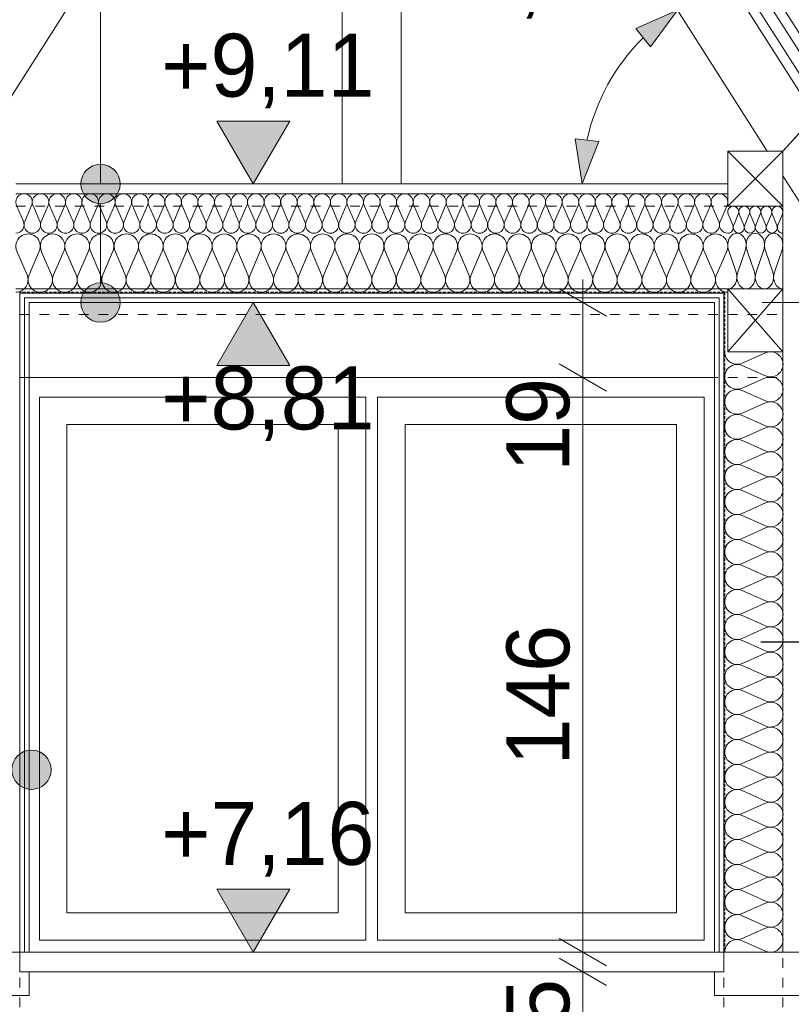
# Model space of a CAD drawing. Extents: x -613240 to -325500, y -25863 to 152403.
# Tile 127 of 254: x -341866 to -339904, y -5302 to -2801. Entities that reach past the tile are written whole.
import ezdxf

# ---------------------------------------------------------------- set-up
doc = ezdxf.new("R2010")
doc.units = 0
doc.header["$MEASUREMENT"] = 0
for name, pattern in [('Dot & Dashed', [450, 150, -150, 0, -150]), ('HIDDEN', [11.25, 7.5, -3.75]), ('Hidden Line', [50, 25, -25])]:
    doc.linetypes.add(name, pattern=pattern)
for name, color, linetype, lineweight in [('0_Nr_Pióra__21', 7, 'Continuous', 9), ('0_Nr_Pióra__5', 7, 'Continuous', 13), ('ARCH dach_Nr_Pióra__5', 7, 'Continuous', 13), ('Arch dachowki_Nr_Pióra__21', 7, 'Continuous', 9), ('Arch dachy_Nr_Pióra__5', 7, 'Continuous', 13), ('Arch konstrukcja dachu_Nr_Pióra__21_Nr_Pióra__21', 7, 'Continuous', 9), ('Arch opisy_Nr_Pióra__21', 7, 'Continuous', 9), ('Arch stropy_Nr_Pióra__21', 7, 'Continuous', 9), ('Arch stropy_Nr_Pióra__41', 7, 'Continuous', 15), ('INWENT KONST. DREWNIANA_Nr_Pióra__21', 7, 'Continuous', 9), ('INWENT KONST. DREWNIANA_Nr_Pióra__41', 7, 'Continuous', 15), ('INWENT OPISY_Nr_Pióra__21', 7, 'Continuous', 9), ('INWENT WYMIARY_Nr_Pióra__21', 7, 'Continuous', 9), ('INWENT. OKNA_Nr_Pióra__5', 7, 'Continuous', 13), ('INWENT.ŚCIANY_Nr_Pióra__21', 7, 'Continuous', 9), ('Istniejące schody_Nr_Pióra__21', 7, 'Continuous', 9)]:
    doc.layers.add(name, color=color, linetype=linetype, lineweight=lineweight)
for name, color, linetype in [('Arch ocieplenie', 7, 'Continuous'), ('Arch opisy', 7, 'Continuous'), ('Inwent Izolacje', 7, 'Continuous'), ('INWENT WYMIARY', 7, 'Continuous')]:
    doc.layers.add(name, color=color, linetype=linetype)
doc.layers.add('Arch ocieplenie_Nr_Pióra__44', color=7, linetype='Continuous', lineweight=13, true_color=0x029e21)
doc.layers.add('Inwent Izolacje_Nr_Pióra__44', color=7, linetype='Continuous', lineweight=13, true_color=0x029e21)
doc.styles.add('GENERATED_STYLE_1', font='txt')
doc.dimstyles.new('GENERATED_STYLE__3', dxfattribs={"dimtxt": 160.000002, "dimasz": 91.2, "dimexe": 0.18, "dimexo": 0, "dimgap": 0.09, "dimtad": 1, "dimdec": 0, "dimlfac": 0.1, "dimzin": 0, "dimdsep": 46, "dimtxsty": 'GENERATED_STYLE_1', "dimblk": 'ARROWHEAD_2', "dimblk1": 'ARROWHEAD_2', "dimblk2": 'ARROWHEAD_2', "dimcen": 0.09, "dimclrd": 7, "dimclre": 7, "dimclrt": 7, "dimazin": 0, "dimtfac": 1, "dimtdec": 4, "dimtmove": 0, "dimatfit": 3, "dimfxl": 0, "dimtolj": 1, "dimtzin": 0, "dimarcsym": 0})
doc.dimstyles.new('GENERATED_STYLE__7', dxfattribs={"dimtxt": 160.000002, "dimasz": 110.144928, "dimexe": 0.18, "dimexo": 40, "dimgap": 0.09, "dimtad": 1, "dimtih": 1, "dimtoh": 1, "dimdec": 0, "dimzin": 0, "dimdsep": 46, "dimtxsty": 'GENERATED_STYLE_1', "dimblk": 'ARROWHEAD_5', "dimblk1": 'ARROWHEAD_5', "dimblk2": 'ARROWHEAD_5', "dimcen": 0.09, "dimclrd": 7, "dimclre": 7, "dimclrt": 7, "dimazin": 0, "dimtfac": 1, "dimtdec": 4, "dimtmove": 2, "dimatfit": 3, "dimfxl": 0, "dimtolj": 1, "dimtzin": 0, "dimarcsym": 0})
doc.dimstyles.new('GENERATED_STYLE__8', dxfattribs={"dimtxt": 0.18, "dimasz": 182.4, "dimexe": 0.18, "dimexo": 0.0625, "dimgap": 0.09, "dimtad": 0, "dimtih": 1, "dimtoh": 1, "dimdec": 4, "dimzin": 0, "dimdsep": 46, "dimcen": 0.09, "dimadec": 0, "dimazin": 0, "dimtfac": 1, "dimtdec": 4, "dimtmove": 0, "dimatfit": 3, "dimldrblk": 'ARROWHEAD_5', "dimfxl": 0, "dimtolj": 1, "dimtzin": 0, "dimarcsym": 0})

# ---------------------------------------------------------------- blocks, each defined once
blk = doc.blocks.new('Izolacja cieplna 14_180', base_point=(-341875.5, -3343.3))
at = {"layer": 'Arch ocieplenie_Nr_Pióra__44', "linetype": 'Continuous'}
for p, q in [((-341873.7, -3273.1), (-341856.2, -3313.5)), ((-341852.7, -3313.5), (-341835.2, -3273.1)), ((-341831.6, -3273.1), (-341814.1, -3313.5)), ((-341810.6, -3313.5), (-341793.1, -3273.1)), ((-341789.5, -3273.1), (-341772, -3313.5)), ((-341768.5, -3313.5), (-341751, -3273.1)), ((-341747.4, -3273.1), (-341729.9, -3313.5)), ((-341726.4, -3313.5), (-341708.9, -3273.1)), ((-341705.4, -3273.1), (-341687.8, -3313.5)), ((-341684.3, -3313.5), (-341666.8, -3273.1)), ((-341663.3, -3273.1), (-341645.8, -3313.5)), ((-341642.2, -3313.5), (-341624.7, -3273.1)), ((-341621.2, -3273.1), (-341603.7, -3313.5)), ((-341600.1, -3313.5), (-341582.6, -3273.1)), ((-341579.1, -3273.1), (-341561.6, -3313.5)), ((-341558, -3313.5), (-341540.5, -3273.1)), ((-341537, -3273.1), (-341519.5, -3313.5)), ((-341515.9, -3313.5), (-341498.4, -3273.1)), ((-341494.9, -3273.1), (-341477.4, -3313.5)), ((-341473.8, -3313.5), (-341456.3, -3273.1)), ((-341452.8, -3273.1), (-341435.3, -3313.5)), ((-341431.8, -3313.5), (-341414.2, -3273.1)), ((-341410.7, -3273.1), (-341393.2, -3313.5)), ((-341389.7, -3313.5), (-341372.1, -3273.1)), ((-341368.6, -3273.1), (-341351.1, -3313.5)), ((-341347.6, -3313.5), (-341330.1, -3273.1)), ((-341326.5, -3273.1), (-341309, -3313.5)), ((-341305.5, -3313.5), (-341288, -3273.1)), ((-341284.4, -3273.1), (-341266.9, -3313.5)), ((-341263.4, -3313.5), (-341245.9, -3273.1)), ((-341242.3, -3273.1), (-341224.8, -3313.5)), ((-341221.3, -3313.5), (-341203.8, -3273.1)), ((-341200.2, -3273.1), (-341182.7, -3313.5)), ((-341179.2, -3313.5), (-341161.7, -3273.1)), ((-341158.1, -3273.1), (-341140.6, -3313.5)), ((-341137.1, -3313.5), (-341119.6, -3273.1)), ((-341116.1, -3273.1), (-341098.5, -3313.5)), ((-341095, -3313.5), (-341077.5, -3273.1)), ((-341074, -3273.1), (-341056.4, -3313.5)), ((-341052.9, -3313.5), (-341035.4, -3273.1)), ((-341031.9, -3273.1), (-341014.4, -3313.5)), ((-341010.8, -3313.5), (-340993.3, -3273.1)), ((-340989.8, -3273.1), (-340972.3, -3313.5)), ((-340968.7, -3313.5), (-340951.2, -3273.1)), ((-340947.7, -3273.1), (-340930.2, -3313.5)), ((-340926.6, -3313.5), (-340909.1, -3273.1)), ((-340905.6, -3273.1), (-340888.1, -3313.5)), ((-340884.5, -3313.5), (-340867, -3273.1)), ((-340863.5, -3273.1), (-340846, -3313.5)), ((-340842.4, -3313.5), (-340824.9, -3273.1)), ((-340821.4, -3273.1), (-340803.9, -3313.5)), ((-340800.4, -3313.5), (-340782.8, -3273.1)), ((-340779.3, -3273.1), (-340761.8, -3313.5)), ((-340758.3, -3313.5), (-340740.8, -3273.1)), ((-340737.2, -3273.1), (-340719.7, -3313.5)), ((-340716.2, -3313.5), (-340698.7, -3273.1)), ((-340695.1, -3273.1), (-340677.6, -3313.5)), ((-340674.1, -3313.5), (-340656.6, -3273.1)), ((-340653, -3273.1), (-340635.5, -3313.5)), ((-340632, -3313.5), (-340614.5, -3273.1)), ((-340610.9, -3273.1), (-340593.4, -3313.5)), ((-340589.9, -3313.5), (-340572.4, -3273.1)), ((-340568.8, -3273.1), (-340551.3, -3313.5)), ((-340547.8, -3313.5), (-340530.3, -3273.1)), ((-340526.8, -3273.1), (-340509.2, -3313.5)), ((-340505.7, -3313.5), (-340488.2, -3273.1)), ((-340484.7, -3273.1), (-340467.1, -3313.5)), ((-340463.6, -3313.5), (-340446.1, -3273.1)), ((-340442.6, -3273.1), (-340425.1, -3313.5)), ((-340421.5, -3313.5), (-340404, -3273.1)), ((-340400.5, -3273.1), (-340383, -3313.5)), ((-340379.4, -3313.5), (-340361.9, -3273.1)), ((-340358.4, -3273.1), (-340340.9, -3313.5)), ((-340337.3, -3313.5), (-340319.8, -3273.1)), ((-340316.3, -3273.1), (-340298.8, -3313.5)), ((-340295.2, -3313.5), (-340277.7, -3273.1)), ((-340274.2, -3273.1), (-340256.7, -3313.5)), ((-340253.1, -3313.5), (-340235.6, -3273.1)), ((-340232.1, -3273.1), (-340214.6, -3313.5)), ((-340211.1, -3313.5), (-340193.5, -3273.1)), ((-340190, -3273.1), (-340172.5, -3313.5)), ((-340169, -3313.5), (-340151.4, -3273.1)), ((-340147.9, -3273.1), (-340130.4, -3313.5)), ((-340126.9, -3313.5), (-340109.4, -3273.1)), ((-340105.8, -3273.1), (-340088.3, -3313.5)), ((-340084.8, -3313.5), (-340067.3, -3273.1))]:
    blk.add_line(p, q, dxfattribs=at)
for centre, start_param, end_param in [((-341854.4, -3264.6), 4.299595, 8.266775), ((-341812.4, -3264.6), 4.299595, 8.266775), ((-341770.3, -3264.6), 4.299595, 8.266775), ((-341728.2, -3264.6), 4.299595, 8.266775), ((-341686.1, -3264.6), 4.299595, 8.266775), ((-341644, -3264.6), 4.299595, 8.266775), ((-341601.9, -3264.6), 4.299595, 8.266775), ((-341559.8, -3264.6), 4.299595, 8.266775), ((-341517.7, -3264.6), 4.299595, 8.266775), ((-341475.6, -3264.6), 4.299595, 8.266775), ((-341433.5, -3264.6), 4.299595, 8.266775), ((-341391.4, -3264.6), 4.299595, 8.266775), ((-341349.3, -3264.6), 4.299595, 8.266775), ((-341307.2, -3264.6), 4.299595, 8.266775), ((-341265.1, -3264.6), 4.299595, 8.266775), ((-341223.1, -3264.6), 4.299595, 8.266775), ((-341181, -3264.6), 4.299595, 8.266775), ((-341138.9, -3264.6), 4.299595, 8.266775), ((-341096.8, -3264.6), 4.299595, 8.266775), ((-341054.7, -3264.6), 4.299595, 8.266775), ((-341012.6, -3264.6), 4.299595, 8.266775), ((-340970.5, -3264.6), 4.299595, 8.266775), ((-340928.4, -3264.6), 4.299595, 8.266775), ((-340886.3, -3264.6), 4.299595, 8.266775), ((-340844.2, -3264.6), 4.299595, 8.266775), ((-340802.1, -3264.6), 4.299595, 8.266775), ((-340760, -3264.6), 4.299595, 8.266775), ((-340717.9, -3264.6), 4.299595, 8.266775), ((-340675.8, -3264.6), 4.299595, 8.266775), ((-340633.8, -3264.6), 4.299595, 8.266775), ((-340591.7, -3264.6), 4.299595, 8.266775), ((-340549.6, -3264.6), 4.299595, 8.266775), ((-340507.5, -3264.6), 4.299595, 8.266775), ((-340465.4, -3264.6), 4.299595, 8.266775), ((-340423.3, -3264.6), 4.299595, 8.266775), ((-340381.2, -3264.6), 4.299595, 8.266775), ((-340339.1, -3264.6), 4.299595, 8.266775), ((-340297, -3264.6), 4.299595, 8.266775), ((-340254.9, -3264.6), 4.299595, 8.266775), ((-340212.8, -3264.6), 4.299595, 8.266775), ((-340170.7, -3264.6), 4.299595, 8.266775), ((-340128.6, -3264.6), 4.299595, 8.266775), ((-340086.5, -3264.6), 4.299595, 8.266775), ((-341875.5, -3322), 3.141593, 5.125182), ((-341833.4, -3322), 1.158004, 5.125183), ((-341791.3, -3322), 1.158004, 5.125183), ((-341749.2, -3322), 1.158004, 5.125183), ((-341707.1, -3322), 1.158004, 5.125183), ((-341665, -3322), 1.158004, 5.125183), ((-341622.9, -3322), 1.158004, 5.125183), ((-341580.8, -3322), 1.158004, 5.125183), ((-341538.8, -3322), 1.158004, 5.125183), ((-341496.7, -3322), 1.158004, 5.125183), ((-341454.6, -3322), 1.158004, 5.125183), ((-341412.5, -3322), 1.158004, 5.125183), ((-341370.4, -3322), 1.158004, 5.125183), ((-341328.3, -3322), 1.158004, 5.125183), ((-341286.2, -3322), 1.158004, 5.125183), ((-341244.1, -3322), 1.158004, 5.125183), ((-341202, -3322), 1.158004, 5.125183), ((-341159.9, -3322), 1.158004, 5.125183), ((-341117.8, -3322), 1.158004, 5.125183), ((-341075.7, -3322), 1.158004, 5.125183), ((-341033.6, -3322), 1.158004, 5.125183), ((-340991.5, -3322), 1.158004, 5.125183), ((-340949.4, -3322), 1.158004, 5.125183), ((-340907.4, -3322), 1.158004, 5.125183), ((-340865.3, -3322), 1.158004, 5.125183), ((-340823.2, -3322), 1.158004, 5.125183), ((-340781.1, -3322), 1.158004, 5.125183), ((-340739, -3322), 1.158004, 5.125183), ((-340696.9, -3322), 1.158004, 5.125183), ((-340654.8, -3322), 1.158004, 5.125183), ((-340612.7, -3322), 1.158004, 5.125183), ((-340570.6, -3322), 1.158004, 5.125183), ((-340528.5, -3322), 1.158004, 5.125183), ((-340486.4, -3322), 1.158004, 5.125183), ((-340444.3, -3322), 1.158004, 5.125183), ((-340402.2, -3322), 1.158004, 5.125183), ((-340360.1, -3322), 1.158004, 5.125183), ((-340318.1, -3322), 1.158004, 5.125183), ((-340276, -3322), 1.158004, 5.125183), ((-340233.9, -3322), 1.158004, 5.125183), ((-340191.8, -3322), 1.158004, 5.125183), ((-340149.7, -3322), 1.158004, 5.125183), ((-340107.6, -3322), 1.158004, 5.125183), ((-340065.5, -3322), 1.158004, 3.141593)]:
    blk.add_ellipse(centre, major_axis=(0, 21.3), ratio=0.989595, start_param=start_param, end_param=end_param, dxfattribs=at)
blk = doc.blocks.new('Izolacja cieplna 14_294', base_point=(-340073.2, -5169.6))
at = {"layer": 'Inwent Izolacje_Nr_Pióra__44', "linetype": 'Continuous'}
for p, q in [((-340029, -3673.7), (-339969.2, -3647.3)), ((-339969.2, -3705.5), (-340029, -3679.1)), ((-340029, -3737.3), (-339969.2, -3710.8)), ((-339969.2, -3769), (-340029, -3742.6)), ((-340029, -3800.8), (-339969.2, -3774.4)), ((-339969.2, -3832.6), (-340029, -3806.1)), ((-340029, -3864.3), (-339969.2, -3837.9)), ((-339969.2, -3896.1), (-340029, -3869.7)), ((-340029, -3927.9), (-339969.2, -3901.5)), ((-339969.2, -3959.7), (-340029, -3933.2)), ((-340029, -3991.4), (-339969.2, -3965)), ((-339969.2, -4023.2), (-340029, -3996.8)), ((-340029, -4055), (-339969.2, -4028.5)), ((-339969.2, -4086.7), (-340029, -4060.3)), ((-340029, -4118.5), (-339969.2, -4092.1)), ((-339969.2, -4150.3), (-340029, -4123.8)), ((-340029, -4182.1), (-339969.2, -4155.6)), ((-339969.2, -4213.8), (-340029, -4187.4)), ((-340029, -4245.6), (-339969.2, -4219.2)), ((-339969.2, -4277.4), (-340029, -4250.9)), ((-340029, -4309.1), (-339969.2, -4282.7)), ((-339969.2, -4340.9), (-340029, -4314.5)), ((-340029, -4372.7), (-339969.2, -4346.2)), ((-339969.2, -4404.4), (-340029, -4378)), ((-340029, -4436.2), (-339969.2, -4409.8)), ((-339969.2, -4468), (-340029, -4441.6)), ((-340029, -4499.8), (-339969.2, -4473.3)), ((-339969.2, -4531.5), (-340029, -4505.1)), ((-340029, -4563.3), (-339969.2, -4536.9)), ((-339969.2, -4595.1), (-340029, -4568.6)), ((-340029, -4626.8), (-339969.2, -4600.4)), ((-339969.2, -4658.6), (-340029, -4632.2)), ((-340029, -4690.4), (-339969.2, -4664)), ((-339969.2, -4722.2), (-340029, -4695.7)), ((-340029, -4753.9), (-339969.2, -4727.5)), ((-339969.2, -4785.7), (-340029, -4759.3)), ((-340029, -4817.5), (-339969.2, -4791)), ((-339969.2, -4849.2), (-340029, -4822.8)), ((-340029, -4881), (-339969.2, -4854.6)), ((-339969.2, -4912.8), (-340029, -4886.3)), ((-340029, -4944.6), (-339969.2, -4918.1)), ((-339969.2, -4976.3), (-340029, -4949.9)), ((-340029, -5008.1), (-339969.2, -4981.7)), ((-339969.2, -5039.9), (-340029, -5013.4)), ((-340029, -5071.6), (-339969.2, -5045.2)), ((-339969.2, -5103.4), (-340029, -5077)), ((-340029, -5135.2), (-339969.2, -5108.7)), ((-339969.2, -5166.9), (-340029, -5140.5))]:
    blk.add_line(p, q, dxfattribs=at)
for centre, start_param, end_param in [((-340041.7, -3644.6), 1.570796, 3.554385), ((-339956.5, -3676.4), 2.728799, 6.695979), ((-340041.7, -3708.2), 5.870392, 9.837571), ((-339956.5, -3739.9), 2.728799, 6.695979), ((-340041.7, -3771.7), 5.870392, 9.837571), ((-339956.5, -3803.5), 2.728799, 6.695979), ((-340041.7, -3835.2), 5.870392, 9.837571), ((-339956.5, -3867), 2.728799, 6.695979), ((-340041.7, -3898.8), 5.870392, 9.837571), ((-339956.5, -3930.6), 2.728799, 6.695979), ((-340041.7, -3962.3), 5.870392, 9.837571), ((-339956.5, -3994.1), 2.728799, 6.695979), ((-340041.7, -4025.9), 5.870392, 9.837571), ((-339956.5, -4057.6), 2.728799, 6.695979), ((-340041.7, -4089.4), 5.870392, 9.837571), ((-339956.5, -4121.2), 2.728799, 6.695979), ((-340041.7, -4152.9), 5.870392, 9.837571), ((-339956.5, -4184.7), 2.728799, 6.695979), ((-340041.7, -4216.5), 5.870392, 9.837571), ((-339956.5, -4248.3), 2.728799, 6.695979), ((-340041.7, -4280), 5.870392, 9.837571), ((-339956.5, -4311.8), 2.728799, 6.695979), ((-340041.7, -4343.6), 5.870392, 9.837571), ((-339956.5, -4375.3), 2.728799, 6.695979), ((-340041.7, -4407.1), 5.870392, 9.837571), ((-339956.5, -4438.9), 2.728799, 6.695979), ((-340041.7, -4470.7), 5.870392, 9.837571), ((-339956.5, -4502.4), 2.728799, 6.695979), ((-340041.7, -4534.2), 5.870392, 9.837571), ((-339956.5, -4566), 2.728799, 6.695979), ((-340041.7, -4597.7), 5.870392, 9.837571), ((-339956.5, -4629.5), 2.728799, 6.695979), ((-340041.7, -4661.3), 5.870392, 9.837571), ((-339956.5, -4693.1), 2.728799, 6.695979), ((-340041.7, -4724.8), 5.870392, 9.837571), ((-339956.5, -4756.6), 2.728799, 6.695979), ((-340041.7, -4788.4), 5.870392, 9.837571), ((-339956.5, -4820.1), 2.728799, 6.695979), ((-340041.7, -4851.9), 5.870392, 9.837571), ((-339956.5, -4883.7), 2.728799, 6.695979), ((-340041.7, -4915.4), 5.870392, 9.837571), ((-339956.5, -4947.2), 2.728799, 6.695979), ((-340041.7, -4979), 5.870392, 9.837571), ((-339956.5, -5010.8), 2.728799, 6.695979), ((-340041.7, -5042.5), 5.870392, 9.837571), ((-339956.5, -5074.3), 2.728799, 6.695979), ((-340041.7, -5106.1), 5.870392, 9.837571), ((-339956.5, -5137.8), 2.728799, 6.695979), ((-340041.7, -5169.6), 5.870392, 7.853982)]:
    blk.add_ellipse(centre, major_axis=(0, 31.8), ratio=0.99167, start_param=start_param, end_param=end_param, dxfattribs=at)
blk = doc.blocks.new('Izolacja cieplna 14_295', base_point=(-341875.5, -3493.3))
at = {"layer": 'Inwent Izolacje_Nr_Pióra__44', "linetype": 'Continuous'}
for p, q in [((-341872.9, -3389.3), (-341846.9, -3449.2)), ((-341841.7, -3449.2), (-341815.7, -3389.3)), ((-341810.5, -3389.3), (-341784.5, -3449.2)), ((-341779.3, -3449.2), (-341753.3, -3389.3)), ((-341748, -3389.3), (-341722.1, -3449.2)), ((-341716.8, -3449.2), (-341690.9, -3389.3)), ((-341685.6, -3389.3), (-341659.7, -3449.2)), ((-341654.4, -3449.2), (-341628.5, -3389.3)), ((-341623.2, -3389.3), (-341597.3, -3449.2)), ((-341592, -3449.2), (-341566, -3389.3)), ((-341560.8, -3389.3), (-341534.8, -3449.2)), ((-341529.6, -3449.2), (-341503.6, -3389.3)), ((-341498.4, -3389.3), (-341472.4, -3449.2)), ((-341467.2, -3449.2), (-341441.2, -3389.3)), ((-341436, -3389.3), (-341410, -3449.2)), ((-341404.8, -3449.2), (-341378.8, -3389.3)), ((-341373.6, -3389.3), (-341347.6, -3449.2)), ((-341342.4, -3449.2), (-341316.4, -3389.3)), ((-341311.1, -3389.3), (-341285.2, -3449.2)), ((-341279.9, -3449.2), (-341254, -3389.3)), ((-341248.7, -3389.3), (-341222.8, -3449.2)), ((-341217.5, -3449.2), (-341191.6, -3389.3)), ((-341186.3, -3389.3), (-341160.4, -3449.2)), ((-341155.1, -3449.2), (-341129.2, -3389.3)), ((-341123.9, -3389.3), (-341097.9, -3449.2)), ((-341092.7, -3449.2), (-341066.7, -3389.3)), ((-341061.5, -3389.3), (-341035.5, -3449.2)), ((-341030.3, -3449.2), (-341004.3, -3389.3)), ((-340999.1, -3389.3), (-340973.1, -3449.2)), ((-340967.9, -3449.2), (-340941.9, -3389.3)), ((-340936.7, -3389.3), (-340910.7, -3449.2)), ((-340905.5, -3449.2), (-340879.5, -3389.3)), ((-340874.3, -3389.3), (-340848.3, -3449.2)), ((-340843, -3449.2), (-340817.1, -3389.3)), ((-340811.8, -3389.3), (-340785.9, -3449.2)), ((-340780.6, -3449.2), (-340754.7, -3389.3)), ((-340749.4, -3389.3), (-340723.5, -3449.2)), ((-340718.2, -3449.2), (-340692.3, -3389.3)), ((-340687, -3389.3), (-340661, -3449.2)), ((-340655.8, -3449.2), (-340629.8, -3389.3)), ((-340624.6, -3389.3), (-340598.6, -3449.2)), ((-340593.4, -3449.2), (-340567.4, -3389.3)), ((-340562.2, -3389.3), (-340536.2, -3449.2)), ((-340531, -3449.2), (-340505, -3389.3)), ((-340499.8, -3389.3), (-340473.8, -3449.2)), ((-340468.6, -3449.2), (-340442.6, -3389.3)), ((-340437.4, -3389.3), (-340411.4, -3449.2)), ((-340406.1, -3449.2), (-340380.2, -3389.3)), ((-340374.9, -3389.3), (-340349, -3449.2)), ((-340343.7, -3449.2), (-340317.8, -3389.3)), ((-340312.5, -3389.3), (-340286.6, -3449.2)), ((-340281.3, -3449.2), (-340255.4, -3389.3)), ((-340250.1, -3389.3), (-340224.2, -3449.2)), ((-340218.9, -3449.2), (-340192.9, -3389.3)), ((-340187.7, -3389.3), (-340161.7, -3449.2)), ((-340156.5, -3449.2), (-340130.5, -3389.3)), ((-340125.3, -3389.3), (-340099.3, -3449.2)), ((-340094.1, -3449.2), (-340068.1, -3389.3))]:
    blk.add_line(p, q, dxfattribs=at)
for centre, start_param, end_param in [((-341844.3, -3376.7), 4.299595, 8.266775), ((-341781.9, -3376.7), 4.299595, 8.266775), ((-341719.5, -3376.7), 4.299595, 8.266775), ((-341657, -3376.7), 4.299595, 8.266775), ((-341594.6, -3376.7), 4.299595, 8.266775), ((-341532.2, -3376.7), 4.299595, 8.266775), ((-341469.8, -3376.7), 4.299595, 8.266775), ((-341407.4, -3376.7), 4.299595, 8.266775), ((-341345, -3376.7), 4.299595, 8.266775), ((-341282.6, -3376.7), 4.299595, 8.266775), ((-341220.2, -3376.7), 4.299595, 8.266775), ((-341157.7, -3376.7), 4.299595, 8.266775), ((-341095.3, -3376.7), 4.299595, 8.266775), ((-341032.9, -3376.7), 4.299595, 8.266775), ((-340970.5, -3376.7), 4.299595, 8.266775), ((-340908.1, -3376.7), 4.299595, 8.266775), ((-340845.7, -3376.7), 4.299595, 8.266775), ((-340783.3, -3376.7), 4.299595, 8.266775), ((-340720.8, -3376.7), 4.299595, 8.266775), ((-340658.4, -3376.7), 4.299595, 8.266775), ((-340596, -3376.7), 4.299595, 8.266775), ((-340533.6, -3376.7), 4.299595, 8.266775), ((-340471.2, -3376.7), 4.299595, 8.266775), ((-340408.8, -3376.7), 4.299595, 8.266775), ((-340346.4, -3376.7), 4.299595, 8.266775), ((-340283.9, -3376.7), 4.299595, 8.266775), ((-340221.5, -3376.7), 4.299595, 8.266775), ((-340159.1, -3376.7), 4.299595, 8.266775), ((-340096.7, -3376.7), 4.299595, 8.266775), ((-341875.5, -3461.8), 3.141593, 5.125182), ((-341813.1, -3461.8), 1.158004, 5.125183), ((-341750.7, -3461.8), 1.158004, 5.125183), ((-341688.3, -3461.8), 1.158004, 5.125183), ((-341625.8, -3461.8), 1.158004, 5.125183), ((-341563.4, -3461.8), 1.158004, 5.125183), ((-341501, -3461.8), 1.158004, 5.125183), ((-341438.6, -3461.8), 1.158004, 5.125183), ((-341376.2, -3461.8), 1.158004, 5.125183), ((-341313.8, -3461.8), 1.158004, 5.125183), ((-341251.4, -3461.8), 1.158004, 5.125183), ((-341188.9, -3461.8), 1.158004, 5.125183), ((-341126.5, -3461.8), 1.158004, 5.125183), ((-341064.1, -3461.8), 1.158004, 5.125183), ((-341001.7, -3461.8), 1.158004, 5.125183), ((-340939.3, -3461.8), 1.158004, 5.125183), ((-340876.9, -3461.8), 1.158004, 5.125183), ((-340814.5, -3461.8), 1.158004, 5.125183), ((-340752, -3461.8), 1.158004, 5.125183), ((-340689.6, -3461.8), 1.158004, 5.125183), ((-340627.2, -3461.8), 1.158004, 5.125183), ((-340564.8, -3461.8), 1.158004, 5.125183), ((-340502.4, -3461.8), 1.158004, 5.125183), ((-340440, -3461.8), 1.158004, 5.125183), ((-340377.6, -3461.8), 1.158004, 5.125183), ((-340315.2, -3461.8), 1.158004, 5.125183), ((-340252.7, -3461.8), 1.158004, 5.125183), ((-340190.3, -3461.8), 1.158004, 5.125183), ((-340127.9, -3461.8), 1.158004, 5.125183), ((-340065.5, -3461.8), 1.158004, 3.141593)]:
    blk.add_ellipse(centre, major_axis=(0, 31.5), ratio=0.990501, start_param=start_param, end_param=end_param, dxfattribs=at)
blk = doc.blocks.new('Izolacja cieplna 14_297', base_point=(-340065.5, -3484.6))
at = {"layer": 'Inwent Izolacje_Nr_Pióra__44', "linetype": 'Continuous'}
for p, q in [((-340063.5, -3385.4), (-340044.1, -3442.5)), ((-340040.2, -3442.5), (-340020.8, -3385.4))]:
    blk.add_line(p, q, dxfattribs=at)
for centre, start_param, end_param in [((-340042.2, -3373.4), 4.299595, 8.266775), ((-340065.5, -3454.6), 3.141593, 5.125182), ((-340018.8, -3454.6), 1.158004, 3.141593)]:
    blk.add_ellipse(centre, major_axis=(0, 30.1), ratio=0.776355, start_param=start_param, end_param=end_param, dxfattribs=at)
blk = doc.blocks.new('Izolacja cieplna 14_298', base_point=(-340018.8, -3484.6))
at = {"layer": 'Inwent Izolacje_Nr_Pióra__44', "linetype": 'Continuous'}
for p, q in [((-340016.9, -3385.4), (-339997.5, -3442.5)), ((-339993.5, -3442.5), (-339974.1, -3385.4))]:
    blk.add_line(p, q, dxfattribs=at)
for centre, start_param, end_param in [((-339995.5, -3373.4), 4.299595, 8.266775), ((-340018.8, -3454.6), 3.141593, 5.125182), ((-339972.2, -3454.6), 1.158004, 3.141593)]:
    blk.add_ellipse(centre, major_axis=(0, 30.1), ratio=0.776355, start_param=start_param, end_param=end_param, dxfattribs=at)
blk = doc.blocks.new('Izolacja cieplna 14_299', base_point=(-339972.2, -3484.6))
at = {"layer": 'Inwent Izolacje_Nr_Pióra__44', "linetype": 'Continuous'}
for p, q in [((-339970.2, -3385.4), (-339950.8, -3442.5)), ((-339946.9, -3442.5), (-339927.5, -3385.4))]:
    blk.add_line(p, q, dxfattribs=at)
for centre, start_param, end_param in [((-339948.8, -3373.4), 4.299595, 8.266775), ((-339972.2, -3454.6), 3.141593, 5.125182), ((-339925.5, -3454.6), 1.158004, 3.141593)]:
    blk.add_ellipse(centre, major_axis=(0, 30.1), ratio=0.776355, start_param=start_param, end_param=end_param, dxfattribs=at)
blk = doc.blocks.new('Izolacja cieplna 14_300', base_point=(-340065.5, -3343.3))
at = {"layer": 'Inwent Izolacje_Nr_Pióra__44', "linetype": 'Continuous'}
for p, q in [((-340064.3, -3295.1), (-340052.7, -3322.8)), ((-340050.3, -3322.8), (-340038.7, -3295.1)), ((-340036.3, -3295.1), (-340024.7, -3322.8)), ((-340022.3, -3322.8), (-340010.7, -3295.1)), ((-340008.3, -3295.1), (-339996.7, -3322.8)), ((-339994.3, -3322.8), (-339982.7, -3295.1)), ((-339980.3, -3295.1), (-339968.7, -3322.8)), ((-339966.3, -3322.8), (-339954.7, -3295.1)), ((-339952.3, -3295.1), (-339940.7, -3322.8)), ((-339938.3, -3322.8), (-339926.7, -3295.1))]:
    blk.add_line(p, q, dxfattribs=at)
for centre, start_param, end_param in [((-340051.5, -3289.2), 4.299595, 8.266775), ((-340023.5, -3289.2), 4.299595, 8.266775), ((-339995.5, -3289.2), 4.299595, 8.266775), ((-339967.5, -3289.2), 4.299595, 8.266775), ((-339939.5, -3289.2), 4.299595, 8.266775), ((-340065.5, -3328.7), 3.141593, 5.125182), ((-340037.5, -3328.7), 1.158004, 5.125183), ((-340009.5, -3328.7), 1.158004, 5.125183), ((-339981.5, -3328.7), 1.158004, 5.125183), ((-339953.5, -3328.7), 1.158004, 5.125183), ((-339925.5, -3328.7), 1.158004, 3.141593)]:
    blk.add_ellipse(centre, major_axis=(0, 14.6), ratio=0.958384, start_param=start_param, end_param=end_param, dxfattribs=at)
blk = doc.blocks.new('*D569')
at = {"layer": 'INWENT WYMIARY_Nr_Pióra__21', "linetype": 'Continuous'}
for p, q in [((-340494, -5185), (-340374, -5254.3)), ((-340344, -5219.6), (-340524, -5219.6)), ((-340434, -6019.6), (-340434, -5219.6)), ((-340494, -5985), (-340374, -6054.3)), ((-340344, -6019.6), (-340524, -6019.6)), ((-340434, -6078.3), (-340434, -6019.6))]:
    blk.add_line(p, q, dxfattribs=at)
at = {"layer": 'INWENT WYMIARY_Nr_Pióra__21', "char_height": 160, "attachment_point": 7, "rotation": 90, "style": 'GENERATED_STYLE_1'}
for s, insert in [('{19}', (-340466, -3949.1)), ('{146}', (-340466, -4695.6)), ('{5}', (-340466, -5356.7)), ('{80}', (-340466, -5773.2))]:
    blk.add_mtext(s, dxfattribs=dict(at, insert=insert))
blk = doc.blocks.new('ARROWHEAD_2')
at = {"color": 0, "linetype": 'Continuous', "lineweight": 0}
for p, q in [((-0.378, -0.655), (0.378, 0.655)), ((0, 0), (-1, 0))]:
    blk.add_line(p, q, dxfattribs=at)
blk = doc.blocks.new('*D570')
at = {"layer": 'INWENT WYMIARY_Nr_Pióra__21', "linetype": 'Continuous'}
for p, q in [((-340494, -5135), (-340374, -5204.3)), ((-340344, -5169.6), (-340524, -5169.6)), ((-340434, -5219.6), (-340434, -5169.6)), ((-340494, -5185), (-340374, -5254.3)), ((-340344, -5219.6), (-340524, -5219.6))]:
    blk.add_line(p, q, dxfattribs=at)
at = {"layer": 'INWENT WYMIARY_Nr_Pióra__21', "char_height": 160, "attachment_point": 7, "rotation": 90, "style": 'GENERATED_STYLE_1'}
for s, insert in [('{19}', (-340466, -3949.1)), ('{146}', (-340466, -4695.6)), ('{5}', (-340466, -5356.7)), ('{80}', (-340466, -5773.2))]:
    blk.add_mtext(s, dxfattribs=dict(at, insert=insert))
blk = doc.blocks.new('*D571')
at = {"layer": 'INWENT WYMIARY_Nr_Pióra__21', "linetype": 'Continuous'}
for p, q in [((-340494, -3675), (-340374, -3744.3)), ((-340344, -3709.6), (-340524, -3709.6)), ((-340434, -5169.6), (-340434, -3709.6)), ((-340494, -5135), (-340374, -5204.3)), ((-340344, -5169.6), (-340524, -5169.6))]:
    blk.add_line(p, q, dxfattribs=at)
at = {"layer": 'INWENT WYMIARY_Nr_Pióra__21', "char_height": 160, "attachment_point": 7, "rotation": 90, "style": 'GENERATED_STYLE_1'}
for s, insert in [('{19}', (-340466, -3949.1)), ('{146}', (-340466, -4695.6)), ('{5}', (-340466, -5356.7)), ('{80}', (-340466, -5773.2))]:
    blk.add_mtext(s, dxfattribs=dict(at, insert=insert))
blk = doc.blocks.new('*D572')
at = {"layer": 'INWENT WYMIARY_Nr_Pióra__21', "linetype": 'Continuous'}
for p, q in [((-340434, -3519.6), (-340434, -3460.9)), ((-340374, -3554.3), (-340494, -3485)), ((-340344, -3519.6), (-340524, -3519.6)), ((-340434, -3709.6), (-340434, -3519.6)), ((-340494, -3675), (-340374, -3744.3)), ((-340344, -3709.6), (-340524, -3709.6))]:
    blk.add_line(p, q, dxfattribs=at)
at = {"layer": 'INWENT WYMIARY_Nr_Pióra__21', "char_height": 160, "attachment_point": 7, "rotation": 90, "style": 'GENERATED_STYLE_1'}
for s, insert in [('{19}', (-340466, -3949.1)), ('{146}', (-340466, -4695.6)), ('{5}', (-340466, -5356.7)), ('{80}', (-340466, -5773.2))]:
    blk.add_mtext(s, dxfattribs=dict(at, insert=insert))
blk = doc.blocks.new('Wymiary_45', base_point=(-341271.9, -3218.3))
at = {"layer": 'INWENT WYMIARY_Nr_Pióra__21', "linetype": 'Continuous'}
blk.add_hatch(color=256, dxfattribs=at).paths.add_polyline_path([(-341271.9, -3218.3), (-341364.7, -3058.3), (-341179.1, -3058.3)], flags=0)
for p, q in [((-341271.9, -3218.3), (-341364.7, -3058.3)), ((-341364.7, -3058.3), (-341179.1, -3058.3)), ((-341179.1, -3058.3), (-341271.9, -3218.3)), ((-341271.9, -3218.3), (-341391.9, -3218.3)), ((-341271.9, -3218.3), (-341151.9, -3218.3))]:
    blk.add_line(p, q, dxfattribs=at)
at = {"layer": 'INWENT WYMIARY_Nr_Pióra__21', "insert": (-341505.3, -3026.3), "char_height": 160, "attachment_point": 7, "style": 'GENERATED_STYLE_1'}
blk.add_mtext('{+9,11}', dxfattribs=at)
blk = doc.blocks.new('Wymiary_46', base_point=(-341271.9, -3519.6))
at = {"layer": 'INWENT WYMIARY_Nr_Pióra__21', "linetype": 'Continuous'}
blk.add_hatch(color=256, dxfattribs=at).paths.add_polyline_path([(-341271.9, -3519.6), (-341364.7, -3679.6), (-341179.1, -3679.6)], flags=0)
for p, q in [((-341271.9, -3519.6), (-341391.9, -3519.6)), ((-341271.9, -3519.6), (-341364.7, -3679.6)), ((-341271.9, -3519.6), (-341151.9, -3519.6)), ((-341179.1, -3679.6), (-341271.9, -3519.6)), ((-341364.7, -3679.6), (-341179.1, -3679.6))]:
    blk.add_line(p, q, dxfattribs=at)
at = {"layer": 'INWENT WYMIARY_Nr_Pióra__21', "insert": (-341505.3, -3871.6), "char_height": 160, "attachment_point": 7, "style": 'GENERATED_STYLE_1'}
blk.add_mtext('{+8,81}', dxfattribs=at)
blk = doc.blocks.new('Wymiary_47', base_point=(-341271.9, -5169.6))
at = {"layer": 'INWENT WYMIARY_Nr_Pióra__21', "linetype": 'Continuous'}
blk.add_hatch(color=256, dxfattribs=at).paths.add_polyline_path([(-341271.9, -5169.6), (-341364.7, -5009.6), (-341179.1, -5009.6)], flags=0)
for p, q in [((-341271.9, -5169.6), (-341364.7, -5009.6)), ((-341364.7, -5009.6), (-341179.1, -5009.6)), ((-341179.1, -5009.6), (-341271.9, -5169.6)), ((-341271.9, -5169.6), (-341391.9, -5169.6)), ((-341271.9, -5169.6), (-341151.9, -5169.6))]:
    blk.add_line(p, q, dxfattribs=at)
at = {"layer": 'INWENT WYMIARY_Nr_Pióra__21', "insert": (-341505.3, -4977.6), "char_height": 160, "attachment_point": 7, "style": 'GENERATED_STYLE_1'}
blk.add_mtext('{+7,16}', dxfattribs=at)
blk = doc.blocks.new('*D917')
at = {"layer": '0_Nr_Pióra__5', "linetype": 'Continuous'}
for points in [[(-340193, -2776.9), (-340261.8, -2870.2), (-340299.2, -2823.3)], [(-340435.4, -3218.3), (-340453.2, -3103.8), (-340393.6, -3110.2)]]:
    blk.add_hatch(color=256, dxfattribs=at).paths.add_polyline_path(points, flags=0)
for p, q in [((-340193, -2776.9), (-340299.2, -2823.3)), ((-340193, -2776.9), (-340261.8, -2870.2)), ((-340261.8, -2870.2), (-340299.2, -2823.3)), ((-340435.4, -3218.3), (-340453.2, -3103.8)), ((-340453.2, -3103.8), (-340393.6, -3110.2)), ((-340435.4, -3218.3), (-340393.6, -3110.2))]:
    blk.add_line(p, q, dxfattribs=at)
blk.add_arc((-339912.3, -3218.3), 523.1, 134.7388, 167.7131, dxfattribs=at)
at = {"layer": '0_Nr_Pióra__21', "insert": (-340834.8, -2798.1), "char_height": 160, "attachment_point": 7, "style": 'GENERATED_STYLE_1'}
blk.add_mtext('{57,55°}', dxfattribs=at)
blk = doc.blocks.new('ARROWHEAD_5')
at = {"color": 0, "linetype": 'Continuous', "lineweight": 0}
blk.add_line((0, 0), (-1, 0), dxfattribs=at)
blk.add_solid([(-1, 0.2679), (0, 0), (-1, -0.2679), (-1, 0.2679)], dxfattribs=at)
blk = doc.blocks.new('Linia_136', base_point=(-341835.5, -4706.2))
at = {"layer": 'Arch opisy_Nr_Pióra__21', "linetype": 'Continuous'}
for points in [[(-341995.5, -4706.2), (-341999.3, -4687.1), (-342010.1, -4670.9), (-342026.4, -4660), (-342045.5, -4656.2), (-342064.6, -4660), (-342080.8, -4670.9), (-342091.7, -4687.1), (-342095.5, -4706.2), (-342091.7, -4725.3), (-342080.8, -4741.6), (-342064.6, -4752.4), (-342045.5, -4756.2), (-342026.4, -4752.4), (-342010.1, -4741.6), (-341999.3, -4725.3)], [(-341785.5, -4706.2), (-341789.3, -4687.1), (-341800.1, -4670.9), (-341816.4, -4660), (-341835.5, -4656.2), (-341854.6, -4660), (-341870.8, -4670.9), (-341881.7, -4687.1), (-341885.5, -4706.2), (-341881.7, -4725.3), (-341870.8, -4741.6), (-341854.6, -4752.4), (-341835.5, -4756.2), (-341816.4, -4752.4), (-341800.1, -4741.6), (-341789.3, -4725.3)]]:
    blk.add_hatch(color=256, dxfattribs=at).paths.add_polyline_path(points, flags=0)
blk.add_line((-341885.5, -4706.2), (-341995.5, -4706.2), dxfattribs=at)
for centre in [(-342045.5, -4706.2), (-341835.5, -4706.2)]:
    blk.add_circle(centre, 50, dxfattribs=at)
blk = doc.blocks.new('Linia_138', base_point=(-341660, -3519.6))
at = {"layer": 'Arch opisy_Nr_Pióra__21', "linetype": 'Continuous'}
for points in [[(-341610, -3218.3), (-341613.8, -3199.2), (-341624.6, -3182.9), (-341640.8, -3172.1), (-341660, -3168.3), (-341679.1, -3172.1), (-341695.3, -3182.9), (-341706.1, -3199.2), (-341710, -3218.3), (-341706.1, -3237.4), (-341695.3, -3253.7), (-341679.1, -3264.5), (-341660, -3268.3), (-341640.8, -3264.5), (-341624.6, -3253.7), (-341613.8, -3237.4)], [(-341610, -3519.6), (-341613.8, -3500.5), (-341624.6, -3484.3), (-341640.8, -3473.4), (-341660, -3469.6), (-341679.1, -3473.4), (-341695.3, -3484.3), (-341706.1, -3500.5), (-341710, -3519.6), (-341706.1, -3538.7), (-341695.3, -3555), (-341679.1, -3565.8), (-341660, -3569.6), (-341640.8, -3565.8), (-341624.6, -3555), (-341613.8, -3538.7)]]:
    blk.add_hatch(color=256, dxfattribs=at).paths.add_polyline_path(points, flags=0)
blk.add_line((-341660, -3469.6), (-341660, -3268.3), dxfattribs=at)
for centre in [(-341660, -3218.3), (-341660, -3519.6)]:
    blk.add_circle(centre, 50, dxfattribs=at)

msp = doc.modelspace()

# ---------------------------------------------------------------- linework, layer by layer
at = {"layer": 'ARCH dach_Nr_Pióra__5', "linetype": 'Continuous'}
msp.add_line((-339560.3, -3446.1), (-340970.5, -1228.4), dxfattribs=at)
at = {"layer": 'Arch dachowki_Nr_Pióra__21', "linetype": 'Continuous'}
for p, q in [((-339502.4, -3434.7), (-340940.7, -1172.7)), ((-339523.5, -3448.1), (-340961.8, -1186.1)), ((-342080.5, -5169.6), (-341841.5, -5169.6)), ((-339860.5, -5169.6), (-340099.5, -5169.6))]:
    msp.add_line(p, q, dxfattribs=at)
at = {"layer": 'Arch dachy_Nr_Pióra__5', "linetype": 'HIDDEN'}
for q in [(-341867.8, -3493.3), (-340073.2, -5169.6)]:
    msp.add_line((-340073.2, -3493.3), q, dxfattribs=at)
at = {"layer": 'Arch konstrukcja dachu_Nr_Pióra__21_Nr_Pióra__21', "linetype": 'Hidden Line'}
for p, q in [((-341875.5, -3274.6), (-340065.5, -3274.6)), ((-342015.5, -3549.6), (-339925.5, -3549.6)), ((-339925.5, -6109.6), (-339925.5, -3549.6)), ((-342015.5, -3709.6), (-339925.5, -3709.6)), ((-341865.5, -6109.6), (-341865.5, -3709.6)), ((-340075.5, -6109.6), (-340075.5, -3709.6))]:
    msp.add_line(p, q, dxfattribs=at)
at = {"layer": 'Arch opisy_Nr_Pióra__21', "linetype": 'Continuous'}
msp.add_line((-341660, -3218.3), (-341660, -2058.5), dxfattribs=at)
at = {"layer": 'Arch stropy_Nr_Pióra__21', "linetype": 'Continuous'}
for p, q in [((-340075.5, -3495.6), (-341865.5, -3495.6)), ((-341865.5, -3495.6), (-341865.5, -5169.6)), ((-340075.5, -3495.6), (-340075.5, -5169.6)), ((-340087.5, -3507.6), (-341853.5, -3507.6)), ((-341853.5, -3507.6), (-341853.5, -5169.6)), ((-340099.5, -3519.6), (-341841.5, -3519.6)), ((-341841.5, -3519.6), (-341841.5, -5169.6)), ((-340099.5, -3519.6), (-340099.5, -5169.6)), ((-340087.5, -3507.6), (-340087.5, -5169.6)), ((-341841.5, -5279.7), (-341841.5, -5219.6)), ((-340099.5, -5279.7), (-340099.5, -5219.6)), ((-341841.5, -5279.7), (-342105.5, -5279.7)), ((-339835.5, -5279.7), (-340099.5, -5279.7))]:
    msp.add_line(p, q, dxfattribs=at)
at = {"layer": 'Arch stropy_Nr_Pióra__41', "linetype": 'Continuous'}
for p, q in [((-341875.5, -3218.3), (-340065.5, -3218.3)), ((-341875.5, -3243.3), (-340065.5, -3243.3))]:
    msp.add_line(p, q, dxfattribs=at)
at = {"layer": 'INWENT KONST. DREWNIANA_Nr_Pióra__21', "linetype": 'Continuous'}
for p, q in [((-339591.9, -3442.5), (-340970.5, -1274.6)), ((-341975.5, -3134.6), (-341040.5, -1664.2)), ((-339965.5, -3134.6), (-340900.5, -1664.2)), ((-341045.5, -1684.6), (-341045.5, -3218.3)), ((-340895.5, -3218.3), (-340895.5, -1684.6)), ((-340065.5, -3274.6), (-339925.5, -3134.6)), ((-339925.5, -3274.6), (-340065.5, -3134.6)), ((-340065.5, -3134.6), (-340065.5, -3274.6)), ((-339925.5, -3134.6), (-340065.5, -3134.6)), ((-339925.5, -3274.6), (-339925.5, -3134.6)), ((-339718.5, -3523), (-339925.5, -3197.5)), ((-340065.5, -3274.6), (-339925.5, -3274.6)), ((-339925.5, -3484.6), (-339925.5, -3274.6)), ((-340065.5, -3644.6), (-340065.5, -3484.6)), ((-340065.5, -3484.6), (-339925.5, -3484.6)), ((-340065.5, -3644.6), (-339925.5, -3484.6)), ((-339925.5, -3644.6), (-340065.5, -3484.6)), ((-339925.5, -3484.6), (-339925.5, -3644.6)), ((-339925.5, -3644.6), (-340065.5, -3644.6))]:
    msp.add_line(p, q, dxfattribs=at)
at = {"layer": 'INWENT KONST. DREWNIANA_Nr_Pióra__21', "linetype": 'Dot & Dashed'}
for p, q in [((-331726.3, -3519.6), (-342105.5, -3519.6)), ((-331726.3, -5169.6), (-342105.5, -5169.6))]:
    msp.add_line(p, q, dxfattribs=at)
at = {"layer": 'INWENT KONST. DREWNIANA_Nr_Pióra__41', "linetype": 'Continuous'}
msp.add_line((-339925.5, -3197.5), (-339925.5, -5169.6), dxfattribs=at)
at = {"layer": 'INWENT. OKNA_Nr_Pióra__5', "linetype": 'Continuous'}
for p, q in [((-341841.5, -3709.6), (-340099.5, -3709.6)), ((-341815.5, -3759.6), (-340985.5, -3759.6)), ((-341815.5, -3759.6), (-341815.5, -5139.6)), ((-340985.5, -5139.6), (-340985.5, -3759.6)), ((-340955.5, -5139.6), (-340955.5, -3759.6)), ((-340955.5, -3759.6), (-340125.5, -3759.6)), ((-340125.5, -3759.6), (-340125.5, -5139.6)), ((-341745.5, -3829.6), (-341745.5, -5069.6)), ((-341745.5, -3829.6), (-341055.5, -3829.6)), ((-341055.5, -5069.6), (-341055.5, -3829.6)), ((-340885.5, -5069.6), (-340885.5, -3829.6)), ((-340885.5, -3829.6), (-340195.5, -3829.6)), ((-340195.5, -3829.6), (-340195.5, -5069.6)), ((-341745.5, -5069.6), (-341055.5, -5069.6)), ((-340885.5, -5069.6), (-340195.5, -5069.6)), ((-341815.5, -5139.6), (-340985.5, -5139.6)), ((-340955.5, -5139.6), (-340125.5, -5139.6))]:
    msp.add_line(p, q, dxfattribs=at)
at = {"layer": 'INWENT.ŚCIANY_Nr_Pióra__21', "linetype": 'Continuous'}
for p, q in [((-341865.5, -5169.6), (-340075.5, -5169.6)), ((-341865.5, -5219.6), (-341865.5, -5169.6)), ((-340075.5, -5219.6), (-340075.5, -5169.6)), ((-341865.5, -5219.6), (-340075.5, -5219.6))]:
    msp.add_line(p, q, dxfattribs=at)
at = {"layer": 'Istniejące schody_Nr_Pióra__21', "linetype": 'Continuous'}
msp.add_line((-340065.5, -3484.6), (-341875.5, -3484.6), dxfattribs=at)

# ---------------------------------------------------------------- block references
at = {"layer": 'Arch ocieplenie', "color": 104, "linetype": 'Continuous', "lineweight": 13, "true_color": 0x029e21}
msp.add_blockref('Izolacja cieplna 14_180', (-341875.5, -3343.3), dxfattribs=at)
at = {"layer": 'Arch opisy', "linetype": 'Continuous'}
for name, p in [('Linia_138', (-341660, -3519.6)), ('Linia_136', (-341835.5, -4706.2))]:
    msp.add_blockref(name, p, dxfattribs=at)
at = {"layer": 'Inwent Izolacje', "color": 104, "linetype": 'Continuous', "lineweight": 13, "true_color": 0x029e21}
for name, p in [('Izolacja cieplna 14_300', (-340065.5, -3343.3)), ('Izolacja cieplna 14_295', (-341875.5, -3493.3)), ('Izolacja cieplna 14_297', (-340065.5, -3484.6)), ('Izolacja cieplna 14_298', (-340018.8, -3484.6)), ('Izolacja cieplna 14_299', (-339972.2, -3484.6)), ('Izolacja cieplna 14_294', (-340073.2, -5169.6))]:
    msp.add_blockref(name, p, dxfattribs=at)
at = {"layer": 'INWENT WYMIARY', "linetype": 'Continuous'}
for name, p in [('Wymiary_45', (-341271.9, -3218.3)), ('Wymiary_46', (-341271.9, -3519.6)), ('Wymiary_47', (-341271.9, -5169.6))]:
    msp.add_blockref(name, p, dxfattribs=at)

# ---------------------------------------------------------------- dimensions: what is measured, and where the dimension line sits
at = {"linetype": 'Continuous'}
dim = msp.add_angular_dim_3p(base=(-340370.8, -2966.5), center=(-339912.3, -3218.3), p1=(-340900.5, -1664.2), p2=(-341875.5, -3218.3), dimstyle='GENERATED_STYLE__7', dxfattribs=at)
dim.commit()
dim.dimension.update_dxf_attribs({"geometry": '*D917', "text_midpoint": (-340517.3, -2718.1), "dimtype": 165})
at = {"layer": 'INWENT WYMIARY', "linetype": 'Continuous'}
for p1, p2, picture, middle in [((-340374.9, -3709.6), (-340406.4, -3519.6), '*D572', (-340546, -3827.7)), ((-340534.8, -5169.6), (-340374.9, -3709.6), '*D571', (-340546, -4513.5)), ((-340486.7, -6019.6), (-340528.7, -5219.6), '*D569', (-340546, -5651.8)), ((-340528.7, -5219.6), (-340534.8, -5169.6), '*D570', (-340546, -5296))]:
    dim = msp.add_linear_dim(base=(-340434, -6019.6), p1=p1, p2=p2, angle=90, dimstyle='GENERATED_STYLE__3', dxfattribs=at)
    dim.commit()
    dim.dimension.update_dxf_attribs({"geometry": picture, "text_midpoint": middle})

# ---------------------------------------------------------------- leaders
at = {"layer": 'INWENT OPISY_Nr_Pióra__21', "linetype": 'Continuous', "annotation_type": 0, "has_hookline": 1}
for points, hookline_direction, text_width in [([(-339925.5, -3134.6), (-339150.9, -2287.7), (-338872.5, -2287.7)], 0, 1337.1), ([(-339981.7, -4381), (-338919.9, -4381)], 1, 754.3)]:
    msp.add_leader(points, dimstyle='GENERATED_STYLE__8', dxfattribs=dict(at, hookline_direction=hookline_direction, text_width=text_width))

doc.saveas('drawing.dxf')
